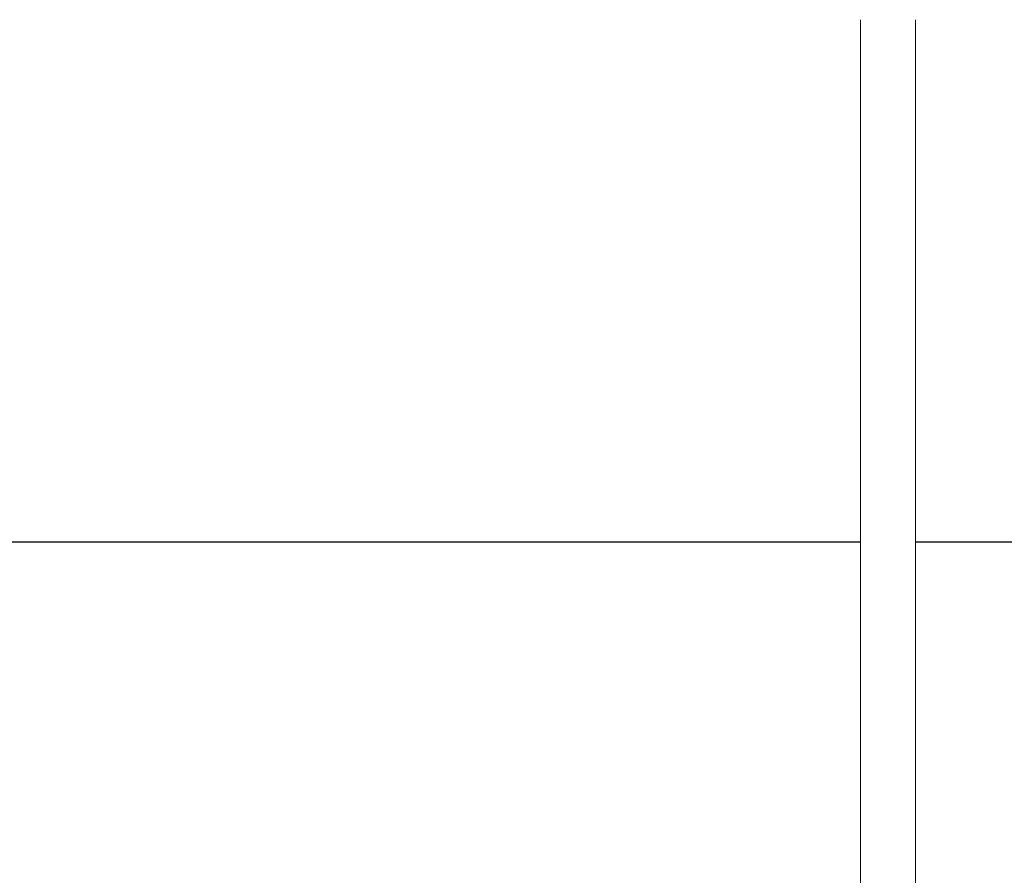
# Model space of a CAD drawing. Header units: millimetres. Extents: x -15683 to 202647, y -7448 to 20513.
# Tile 73 of 114: x 168029 to 170004, y 4201 to 5917. Entities that reach past the tile are written whole.
import ezdxf

# ---------------------------------------------------------------- set-up
doc = ezdxf.new("R2010")
doc.units = ezdxf.units.MM
doc.header["$MEASUREMENT"] = 0
doc.layers.add('Новый_1 ВОДОСТОК', color=7, linetype='Continuous')
doc.layers.add('Новый_Конструктив - Стены Несущие', color=7, linetype='Continuous')
doc.layers.add('Новый_1 ВОДОСТОК_Ном._пера__120', color=7, linetype='Continuous', lineweight=5)
doc.layers.add('Новый_Конструктив - Стены Несущие_Ном._пера__21', color=7, linetype='Continuous', lineweight=30)

# ---------------------------------------------------------------- blocks, each defined once
blk = doc.blocks.new('Элемент Разреза_218_3', base_point=(140863.2, -2680.3))
at = {"layer": 'Новый_Конструктив - Стены Несущие_Ном._пера__21', "color": 7, "linetype": 'Continuous', "lineweight": 30}
for p, q in [((166861.3, 4869.7), (169715.4, 4869.7)), ((169825.4, 4869.7), (170787.5, 4869.7))]:
    blk.add_line(p, q, dxfattribs=at)
blk = doc.blocks.new('Элемент Разреза_354_3', base_point=(140863.2, -2680.3))
at = {"layer": 'Новый_1 ВОДОСТОК_Ном._пера__120', "color": 7, "linetype": 'Continuous', "lineweight": 5}
for p, q in [((169715.4, 5916.6), (169715.4, 3946.6)), ((169825.4, 5916.6), (169825.4, 3946.6))]:
    blk.add_line(p, q, dxfattribs=at)

msp = doc.modelspace()

# ---------------------------------------------------------------- block references
at = {"layer": 'Новый_1 ВОДОСТОК', "lineweight": 0}
msp.add_blockref('Элемент Разреза_354_3', (140863.2, -2680.3), dxfattribs=at)
at = {"layer": 'Новый_Конструктив - Стены Несущие', "lineweight": 0}
msp.add_blockref('Элемент Разреза_218_3', (140863.2, -2680.3), dxfattribs=at)

doc.saveas('drawing.dxf')
